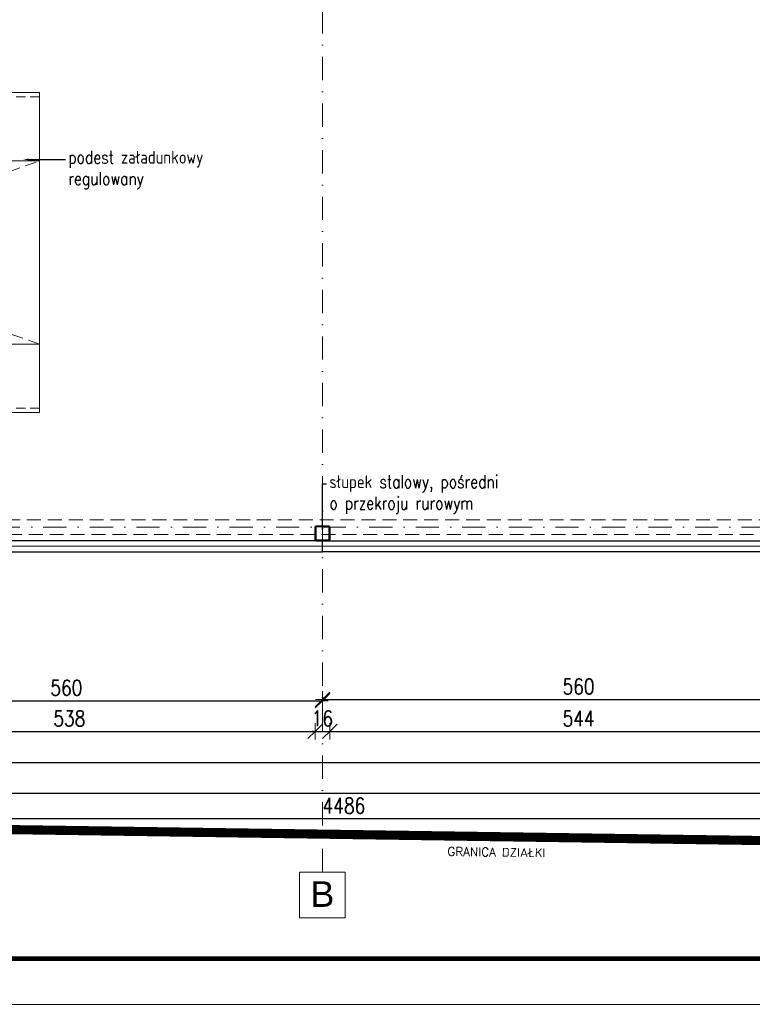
# Model space of a CAD drawing. Header units: millimetres. Extents: x 16720 to 74016, y 25810 to 81213.
# Tile 36 of 256: x 32576 to 33377, y 29136 to 30212. Entities that reach past the tile are written whole.
import ezdxf
from ezdxf import colors
from ezdxf.entities.mleader import LeaderData, LeaderLine
from ezdxf.math import Vec2, Vec3

# ---------------------------------------------------------------- set-up
doc = ezdxf.new("R2010")
doc.units = ezdxf.units.MM
doc.linetypes.add('DASHDOTX2', pattern=[50.8, 25.4, -12.7, 0, -12.7])
doc.linetypes.add('HIDDENX2', pattern=[19.05, 12.7, -6.35])
for name, color, linetype, lineweight in [('1', 7, 'Continuous', 9), ('_IZOLACJA TERM.', 94, 'BATTING', 9), ('_L_GRANICA DZIAŁKI', 10, 'Continuous', 25), ('_OPISY', 110, 'Continuous', 9), ('_OŚ', 165, 'DASHDOTX2', 9), ('_PRZERYWANE', 252, 'HIDDENX2', 9), ('_PŁYTA WARSTWOWA', 70, 'Continuous', 25), ('_RAMKA', 212, 'Continuous', 9), ('_STAL', 113, 'Continuous', 35), ('_WIDOKOWE', 252, 'Continuous', 9), ('_WYMIAR', 151, 'Continuous', 9), ('_WYPOSAŻENIE', 157, 'Continuous', 5)]:
    doc.layers.add(name, color=color, linetype=linetype, lineweight=lineweight)
doc.styles.add('ROMANS', font='romans.shx', dxfattribs={"width": 0.8, "height": 17})
doc.styles.get("Standard").update_dxf_attribs({"font": 'arial.ttf'})
doc.linetypes.add('BATTING', pattern='A,0.00254,-2.54,[134,ltypeshp.shx,S=2.54,R=0,X=-2.54,Y=0],-5.08,[134,ltypeshp.shx,S=2.54,R=180,X=2.54,Y=0],-2.54', length=10.16254)
doc.dimstyles.new('DOM w 100', dxfattribs={"dimscale": 8, "dimtxt": 2.5, "dimasz": 0.2, "dimexe": 1.25, "dimexo": 2, "dimgap": 0.7, "dimtad": 1, "dimdec": 0, "dimtxsty": 'ROMANS', "dimblk1": 'wymgreg', "dimblk2": 'wymgregII', "dimsah": 1, "dimcen": 2.5, "dimdle": 1, "dimse1": 1, "dimse2": 1, "dimadec": 0, "dimazin": 0, "dimtfac": 1, "dimtdec": 0, "dimtix": 1, "dimtmove": 1, "dimatfit": 3, "dimfxl": 1.25, "dimarcsym": 0})

# ---------------------------------------------------------------- blocks, each defined once
blk = doc.blocks.new('rampa załadunkowa')
at = {"layer": '_PRZERYWANE', "ltscale": 0.8}
for points in [[(-170, -285), (-170, -5), (-100, -5)], [(170, -285), (170, -5), (100, -5)]]:
    blk.add_lwpolyline(points, dxfattribs=at)
at = {"layer": '_PRZERYWANE', "ltscale": 0.5}
for points in [[(-170, -5), (-160, -5), (-160, -15), (-170, -15)], [(170, -5), (160, -5), (160, -15), (170, -15)]]:
    blk.add_lwpolyline(points, close=True, dxfattribs=at)
at = {"layer": '_WIDOKOWE'}
for points in [[(-175, 0), (-100, 0), (-100, -285), (-175, -285)], [(-100, 10), (-120, 10), (-120, 0), (-100, 0)], [(-100, 0), (100, 0), (100, -40), (-100, -40)], [(100, 10), (120, 10), (120, 0), (100, 0)], [(100, 0), (175, 0), (175, -285), (100, -285)], [(100, -40), (-100, -40), (-100, -285), (100, -285)]]:
    blk.add_lwpolyline(points, close=True, dxfattribs=at)
at = {"layer": '_WYPOSAŻENIE', "linetype": 'HIDDENX2'}
blk.add_lwpolyline([(-100, -285), (0, 0), (100, -285)], dxfattribs=at)
blk = doc.blocks.new('wymgreg')
at = {"layer": '1'}
for p, q in [((0, 0), (-4.95, -4.95)), ((4.77, 0), (-3.89, 0)), ((0, 5.67), (0, -5.67)), ((0, 0), (4.95, 4.95))]:
    blk.add_line(p, q, dxfattribs=at)
blk = doc.blocks.new('wymgregII')
at = {"layer": '1', "rotation": 180}
blk.add_blockref('wymgreg', (0, 0), dxfattribs=at)
blk = doc.blocks.new('*D6183')
at = {"layer": '_WYMIAR', "color": 0, "lineweight": -2}
blk.add_line((35171.6, 29366.2), (32321.8, 29366.2), dxfattribs=at)
at = {"layer": 'Defpoints', "color": 0}
for p in [(32320.2, 29630.4), (35173.2, 29630.4), (32320.2, 29366.2)]:
    blk.add_point(p, dxfattribs=at)
at = {"layer": '_WYMIAR', "color": 0, "linetype": 'ByBlock', "lineweight": -2, "xscale": 1.6, "yscale": 1.6, "zscale": 1.6, "rotation": 180}
blk.add_blockref('wymgregII', (32320.2, 29366.2), dxfattribs=at)
at = {"layer": '_WYMIAR', "color": 0, "linetype": 'ByBlock', "lineweight": -2, "xscale": 1.6, "yscale": 1.6, "zscale": 1.6}
blk.add_blockref('wymgreg', (35173.2, 29366.2), dxfattribs=at)
at = {"layer": '_WYMIAR', "color": 0, "insert": (33746.7, 29380.3), "char_height": 17, "attachment_point": 5, "style": 'ROMANS'}
blk.add_mtext('2853', dxfattribs=at)
blk = doc.blocks.new('*D6185')
at = {"layer": '_WYMIAR', "color": 0, "lineweight": -2}
blk.add_line((32333.8, 29399.9), (35159.6, 29399.9), dxfattribs=at)
at = {"layer": 'Defpoints', "color": 0}
for p in [(32332.2, 29630.4), (35161.2, 29630.4), (35161.2, 29399.9)]:
    blk.add_point(p, dxfattribs=at)
at = {"layer": '_WYMIAR', "color": 0, "linetype": 'ByBlock', "lineweight": -2, "xscale": 1.6, "yscale": 1.6, "zscale": 1.6, "rotation": 180}
blk.add_blockref('wymgreg', (32332.2, 29399.9), dxfattribs=at)
at = {"layer": '_WYMIAR', "color": 0, "linetype": 'ByBlock', "lineweight": -2, "xscale": 1.6, "yscale": 1.6, "zscale": 1.6}
blk.add_blockref('wymgregII', (35161.2, 29399.9), dxfattribs=at)
at = {"layer": '_WYMIAR', "color": 0, "insert": (33746.7, 29414), "char_height": 17, "attachment_point": 5, "style": 'ROMANS'}
blk.add_mtext('2829', dxfattribs=at)
blk = doc.blocks.new('*D6189')
at = {"layer": '_WYMIAR', "color": 0, "lineweight": -2}
blk.add_line((32362.8, 29434.1), (32897.1, 29434.1), dxfattribs=at)
at = {"layer": 'Defpoints', "color": 0}
for p in [(32898.7, 29644.5), (32361.2, 29642.4), (32898.7, 29434.1)]:
    blk.add_point(p, dxfattribs=at)
at = {"layer": '_WYMIAR', "color": 0, "linetype": 'ByBlock', "lineweight": -2, "xscale": 1.6, "yscale": 1.6, "zscale": 1.6, "rotation": 180}
blk.add_blockref('wymgreg', (32361.2, 29434.1), dxfattribs=at)
at = {"layer": '_WYMIAR', "color": 0, "linetype": 'ByBlock', "lineweight": -2, "xscale": 1.6, "yscale": 1.6, "zscale": 1.6}
blk.add_blockref('wymgregII', (32898.7, 29434.1), dxfattribs=at)
at = {"layer": '_WYMIAR', "color": 0, "insert": (32630, 29448.2), "char_height": 17, "attachment_point": 5, "style": 'ROMANS'}
blk.add_mtext('538', dxfattribs=at)
blk = doc.blocks.new('*D6190')
at = {"layer": '_WYMIAR', "color": 0, "lineweight": -2}
for p, q in [((32897.1, 29434.1), (32895.5, 29434.1)), ((32898.7, 29434.1), (32914.7, 29434.1)), ((32916.3, 29434.1), (32917.9, 29434.1))]:
    blk.add_line(p, q, dxfattribs=at)
at = {"layer": 'Defpoints', "color": 0}
for p in [(32898.7, 29644.5), (32914.7, 29644.5), (32914.7, 29434.1)]:
    blk.add_point(p, dxfattribs=at)
at = {"layer": '_WYMIAR', "color": 0, "linetype": 'ByBlock', "lineweight": -2, "xscale": 1.6, "yscale": 1.6, "zscale": 1.6}
blk.add_blockref('wymgreg', (32898.7, 29434.1), dxfattribs=at)
at = {"layer": '_WYMIAR', "color": 0, "linetype": 'ByBlock', "lineweight": -2, "xscale": 1.6, "yscale": 1.6, "zscale": 1.6, "rotation": 180}
blk.add_blockref('wymgregII', (32914.7, 29434.1), dxfattribs=at)
at = {"layer": '_WYMIAR', "color": 0, "insert": (32906.7, 29448.2), "char_height": 17, "attachment_point": 5, "style": 'ROMANS'}
blk.add_mtext('16', dxfattribs=at)
blk = doc.blocks.new('*D6191')
at = {"layer": '_WYMIAR', "color": 0, "lineweight": -2}
blk.add_line((32916.3, 29434.1), (33457.1, 29434.1), dxfattribs=at)
at = {"layer": 'Defpoints', "color": 0}
for p in [(32914.7, 29644.5), (33458.7, 29646.3), (33458.7, 29434.1)]:
    blk.add_point(p, dxfattribs=at)
at = {"layer": '_WYMIAR', "color": 0, "linetype": 'ByBlock', "lineweight": -2, "xscale": 1.6, "yscale": 1.6, "zscale": 1.6, "rotation": 180}
blk.add_blockref('wymgreg', (32914.7, 29434.1), dxfattribs=at)
at = {"layer": '_WYMIAR', "color": 0, "linetype": 'ByBlock', "lineweight": -2, "xscale": 1.6, "yscale": 1.6, "zscale": 1.6}
blk.add_blockref('wymgregII', (33458.7, 29434.1), dxfattribs=at)
at = {"layer": '_WYMIAR', "color": 0, "insert": (33186.7, 29448.2), "char_height": 17, "attachment_point": 5, "style": 'ROMANS'}
blk.add_mtext('544', dxfattribs=at)
blk = doc.blocks.new('*D6201')
at = {"layer": '_WYMIAR', "color": 0, "lineweight": -2}
blk.add_line((32348.3, 29467.6), (32905.1, 29467.6), dxfattribs=at)
at = {"layer": 'Defpoints', "color": 0}
for p in [(32346.7, 29642.4), (32906.7, 29482.6), (32906.7, 29467.6)]:
    blk.add_point(p, dxfattribs=at)
at = {"layer": '_WYMIAR', "color": 0, "linetype": 'ByBlock', "lineweight": -2, "xscale": 1.6, "yscale": 1.6, "zscale": 1.6, "rotation": 180}
blk.add_blockref('wymgreg', (32346.7, 29467.6), dxfattribs=at)
at = {"layer": '_WYMIAR', "color": 0, "linetype": 'ByBlock', "lineweight": -2, "xscale": 1.6, "yscale": 1.6, "zscale": 1.6}
blk.add_blockref('wymgregII', (32906.7, 29467.6), dxfattribs=at)
at = {"layer": '_WYMIAR', "color": 0, "insert": (32626.7, 29481.7), "char_height": 17, "attachment_point": 5, "style": 'ROMANS'}
blk.add_mtext('560', dxfattribs=at)
blk = doc.blocks.new('*D6202')
at = {"layer": '_WYMIAR', "color": 0, "lineweight": -2}
blk.add_line((32908.3, 29469), (33465.1, 29469), dxfattribs=at)
at = {"layer": 'Defpoints', "color": 0}
for p in [(32906.7, 29482.6), (33466.7, 29482.6), (33466.7, 29469)]:
    blk.add_point(p, dxfattribs=at)
at = {"layer": '_WYMIAR', "color": 0, "linetype": 'ByBlock', "lineweight": -2, "xscale": 1.6, "yscale": 1.6, "zscale": 1.6, "rotation": 180}
blk.add_blockref('wymgreg', (32906.7, 29469), dxfattribs=at)
at = {"layer": '_WYMIAR', "color": 0, "linetype": 'ByBlock', "lineweight": -2, "xscale": 1.6, "yscale": 1.6, "zscale": 1.6}
blk.add_blockref('wymgregII', (33466.7, 29469), dxfattribs=at)
at = {"layer": '_WYMIAR', "color": 0, "insert": (33186.7, 29483.1), "char_height": 17, "attachment_point": 5, "style": 'ROMANS'}
blk.add_mtext('560', dxfattribs=at)
blk = doc.blocks.new('*D6664')
at = {"layer": '_WYMIAR', "color": 0, "lineweight": -2}
blk.add_line((30688.8, 29338.7), (35171.6, 29338.7), dxfattribs=at)
at = {"layer": 'Defpoints', "color": 0}
for p in [(30687.2, 29661), (35173.2, 29630.4), (35173.2, 29338.7)]:
    blk.add_point(p, dxfattribs=at)
at = {"layer": '_WYMIAR', "color": 0, "linetype": 'ByBlock', "lineweight": -2, "xscale": 1.6, "yscale": 1.6, "zscale": 1.6, "rotation": 180}
blk.add_blockref('wymgreg', (30687.2, 29338.7), dxfattribs=at)
at = {"layer": '_WYMIAR', "color": 0, "linetype": 'ByBlock', "lineweight": -2, "xscale": 1.6, "yscale": 1.6, "zscale": 1.6}
blk.add_blockref('wymgregII', (35173.2, 29338.7), dxfattribs=at)
at = {"layer": '_WYMIAR', "color": 0, "insert": (32930.2, 29352.8), "char_height": 17, "attachment_point": 5, "style": 'ROMANS'}
blk.add_mtext('4486', dxfattribs=at)

msp = doc.modelspace()

# ---------------------------------------------------------------- linework, layer by layer
at = {"layer": '_IZOLACJA TERM.', "ltscale": 0.58}
for p, q in [((32332.2, 29636.4), (32906.7, 29636.4)), ((32906.7, 29636.4), (33466.7, 29636.4))]:
    msp.add_line(p, q, dxfattribs=at)
at = {"layer": '_L_GRANICA DZIAŁKI', "ltscale": 70, "const_width": 10}
msp.add_lwpolyline([(30371.7, 29358.7), (33900.8, 29307.3), (35496.9, 29292)], dxfattribs=at)
at = {"layer": '_OŚ'}
for p, q in [((32906.7, 29280.4), (32906.7, 33191.2)), ((35528.2, 29657.4), (30465.2, 29657.4))]:
    msp.add_line(p, q, dxfattribs=at)
at = {"layer": '_OŚ', "linetype": 'ByBlock'}
msp.add_lwpolyline([(32881.7, 29230.4), (32931.7, 29230.4), (32931.7, 29280.4), (32881.7, 29280.4)], close=True, dxfattribs=at)
at = {"layer": '_PRZERYWANE', "ltscale": 1.2}
msp.add_lwpolyline([(32332.2, 29649.4), (32332.2, 29665.4), (35161.2, 29665.4), (35161.2, 29649.4)], close=True, dxfattribs=at)
at = {"layer": '_PŁYTA WARSTWOWA'}
for points in [[(32332.2, 29642.4), (32332.2, 29630.4), (32906.7, 29630.4), (32906.7, 29642.4)], [(33466.7, 29642.4), (33466.7, 29630.4), (32906.7, 29630.4), (32906.7, 29642.4)]]:
    msp.add_lwpolyline(points, close=True, dxfattribs=at)
at = {"layer": '_RAMKA'}
msp.add_lwpolyline([(30171.7, 33335.8), (36671.7, 33335.8), (36671.7, 29135.8), (30171.7, 29135.8)], close=True, dxfattribs=at)
at = {"layer": '_RAMKA', "const_width": 5}
msp.add_lwpolyline([(30221.7, 33285.8), (36621.7, 33285.8), (36621.7, 29185.8), (30371.7, 29185.8), (30371.7, 32105.8), (30221.7, 32105.8)], close=True, dxfattribs=at)
at = {"layer": '_STAL'}
for points in [[(32900.1, 29658.4), (32913.3, 29658.4, -0.414214), (32914.7, 29657), (32914.7, 29643.9, -0.414214), (32913.3, 29642.4), (32900.1, 29642.4, -0.414214), (32898.7, 29643.9), (32898.7, 29657, -0.414214)], [(32900.1, 29657.9), (32913.3, 29657.9, -0.414214), (32914.1, 29657), (32914.1, 29643.9, -0.414214), (32913.3, 29643), (32900.1, 29643, -0.414214), (32899.3, 29643.9), (32899.3, 29657, -0.414214)]]:
    msp.add_lwpolyline(points, format="xyb", close=True, dxfattribs=at)

# ---------------------------------------------------------------- block references
at = {"layer": '_WYMIAR', "rotation": 90}
msp.add_blockref('rampa załadunkowa', (32312.2, 29957.4), dxfattribs=at)

# ---------------------------------------------------------------- texts
at = {"layer": '_OPISY', "color": 1, "insert": (33096.9, 29302.1), "char_height": 9.579, "width": 299.326, "attachment_point": 5, "rotation": 359.165}
msp.add_mtext('{\\Fsimplex|c238;GRANICA DZIAŁKI}', dxfattribs=at)
at = {"layer": '_OPISY', "insert": (32906.7, 29256.3), "char_height": 28, "attachment_point": 5}
msp.add_mtext_dynamic_manual_height_columns('\\pxqc;B', width=127.013, gutter_width=12.5, heights=[0], dxfattribs=at)

# ---------------------------------------------------------------- dimensions: what is measured, and where the dimension line sits
at = {"layer": '_WYMIAR'}
dim = msp.add_linear_dim(base=(35173.2, 29338.7), p1=(30687.2, 29661), p2=(35173.2, 29630.4), dimstyle='DOM w 100', override={"dimtxsty": 'ROMANS'}, dxfattribs=at)
dim.commit()
dim.dimension.update_dxf_attribs({"geometry": '*D6664', "text_midpoint": (32930.2, 29352.8)})
for base, p1, p2, picture, middle in [((32898.7092658, 29434.0958918), (32361.2092658, 29642.4252133), (32898.7092658, 29644.5270629), '*D6189', (32629.9592658, 29448.1958918)), ((32914.7, 29434.1), (32898.7, 29644.5), (32914.7, 29644.5), '*D6190', (32906.7, 29448.2)), ((33458.7, 29434.1), (32914.7, 29644.5), (33458.7, 29646.3), '*D6191', (33186.7, 29448.2)), ((32906.7, 29467.6), (32346.7, 29642.4), (32906.7, 29482.6), '*D6201', (32626.7, 29481.7)), ((32320.2, 29366.2), (35173.2, 29630.4), (32320.2, 29630.4), '*D6183', (33746.7, 29380.3)), ((35161.2, 29399.9), (32332.2, 29630.4), (35161.2, 29630.4), '*D6185', (33746.7, 29414)), ((33466.7, 29469), (32906.7, 29482.6), (33466.7, 29482.6), '*D6202', (33186.7, 29483.1))]:
    dim = msp.add_linear_dim(base=base, p1=p1, p2=p2, dimstyle='DOM w 100', dxfattribs=at)
    dim.commit()
    dim.dimension.update_dxf_attribs({"geometry": picture, "text_midpoint": middle})

# ---------------------------------------------------------------- leaders
at = {"layer": '_OPISY'}
ml = msp.add_multileader_mtext('Standard', dxfattribs=at)
ml.set_content('{\\Fsimplex|c238;podest załadunkowy\\Pregulowany}', color=256, style='ROMANS')
ml.set_leader_properties()
ml.build(insert=Vec2(0, 0))
ml.multileader.update_dxf_attribs({"dogleg_length": 4, "arrow_head_size": 6})
ctx = ml.context
ctx.base_point, ctx.char_height, ctx.arrow_head_size, ctx.landing_gap_size, ctx.plane_origin, ctx.plane_x_axis, ctx.plane_y_axis = Vec3(32625.8, 30059.1), 14, 6, 3, Vec3(33100.1, 29707.9), Vec3(1, 0, 0), Vec3(0, 1, 0)
ctx.text_align_type = 2
notes = []
notes.append((ctx, [(1, (1, 1, 0), (32621.3, 30059.1), (1, 0, 0), 4.57, [(0, [(32579.6, 30059.1)], 0, [])])]))
ctx.mtext.insert, ctx.mtext.text_direction, ctx.mtext.flow_direction = Vec3(32628.8, 30068.5), Vec3(1, 0, 0), 5
ml = msp.add_multileader_mtext('Standard', dxfattribs=at)
ml.set_content('{\\Fsimplex|c238;słupek stalowy, pośredni\\Po przekroju rurowym}', color=256, style='ROMANS')
ml.set_leader_properties()
ml.build(insert=Vec2(0, 0))
ml.multileader.update_dxf_attribs({"dogleg_length": 4, "arrow_head_size": 6})
ctx = ml.context
ctx.base_point, ctx.char_height, ctx.arrow_head_size, ctx.landing_gap_size, ctx.plane_origin, ctx.plane_x_axis, ctx.plane_y_axis = Vec3(32911.3, 29704.6), 14, 6, 3, Vec3(33420.7, 29380.7), Vec3(1, 0, 0), Vec3(0, 1, 0)
ctx.text_align_type = 2
notes.append((ctx, [(1, (1, 1, 0), (32906.7, 29704.6), (1, 0, 0), 4.57, [(0, [(32906.7, 29650.4)], 0, [])])]))
ctx.mtext.insert, ctx.mtext.text_direction, ctx.mtext.flow_direction = Vec3(32914.3, 29713.9), Vec3(1, 0, 0), 5
for ctx, leaders in notes:
    for number, flags, end, landing, length, lines in leaders:
        leader = LeaderData()
        leader.index, (leader.has_last_leader_line, leader.has_dogleg_vector, leader.attachment_direction) = number, flags
        leader.last_leader_point, leader.dogleg_vector, leader.dogleg_length = Vec3(end), Vec3(landing), length
        for number, points, colour, breaks in lines:
            line = LeaderLine()
            line.index, line.vertices, line.color, line.breaks = number, Vec3.list(points), colors.encode_raw_color(colour), breaks
            leader.lines.append(line)
        ctx.leaders.append(leader)

doc.saveas('drawing.dxf')
